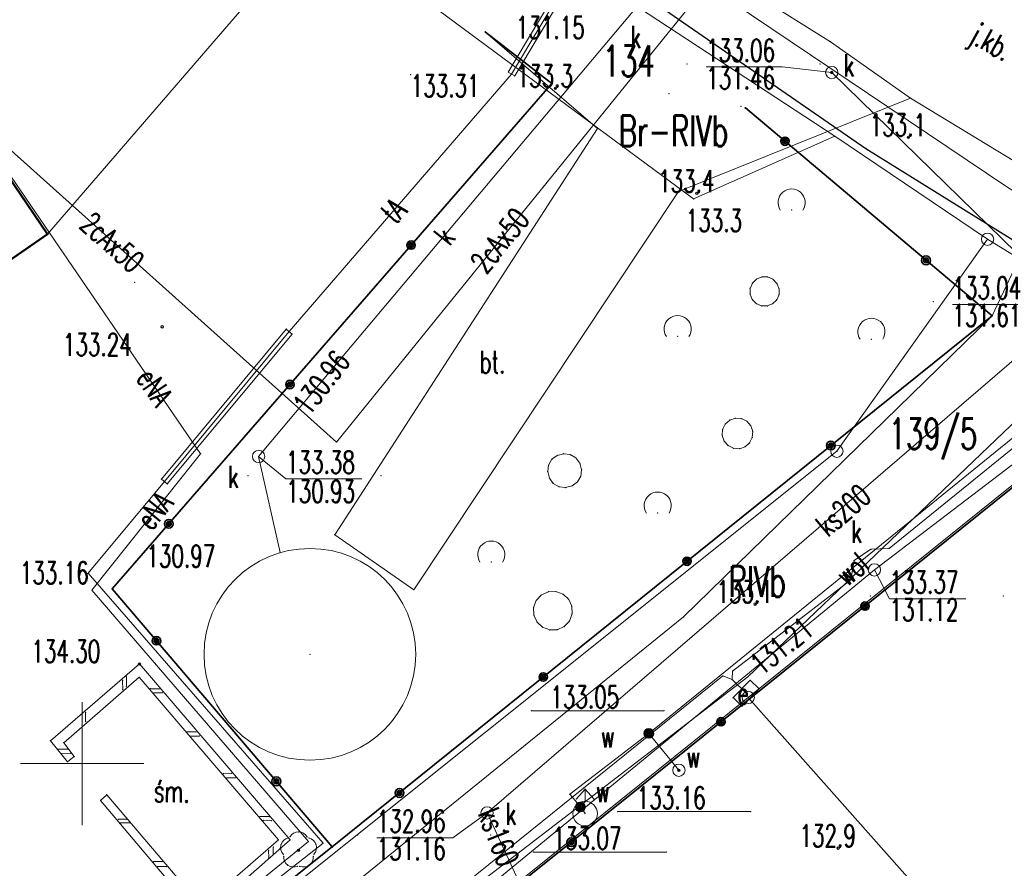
# Model space of a CAD drawing. Header units: metres. Extents: x 6429983 to 6430302, y 5950841 to 5951152.
# Tile 17 of 23: x 6430197 to 6430237, y 5950946 to 5950980. Entities that reach past the tile are written whole.
import ezdxf
from ezdxf.enums import TextEntityAlignment as Align

# ---------------------------------------------------------------- set-up
doc = ezdxf.new("R2010")
doc.units = ezdxf.units.M
doc.layers.get('0').update_dxf_attribs({"linetype": 'CONTINUOUS', "lineweight": 18})
for name, color, linetype, lineweight in [('BDOT500-BU-IB-02_01-', 7, 'CONTINUOUS', 18), ('BDOT500-KT-CR01-', 7, 'CONTINUOUS', 18), ('BDOT500-KT-OK05_01-', 7, 'CONTINUOUS', 35), ('BDOT500-OB-OP-02-01-', 96, 'CONTINUOUS', 18), ('BDOT500-RT-PW01-', 7, 'CONTINUOUS', 18), ('EGIB-BU-BS-', 7, 'CONTINUOUS', 50), ('EGIB-D03-', 7, 'CONTINUOUS', 18), ('EGIB-KL-BR-RIVB-', 96, 'CONTINUOUS', 18), ('EGIB-KL-DR-', 96, 'CONTINUOUS', 18), ('EGIB-KL-R-RIVB-', 96, 'CONTINUOUS', 18), ('GESUT-SU-PC-', 212, 'CONTINUOUS', 18), ('GESUT-SU-PE-03-', 1, 'CONTINUOUS', 18), ('GESUT-SU-PE-04-', 1, 'CONTINUOUS', 18), ('GESUT-SU-PE-OP03_13-', 1, 'CONTINUOUS', 18), ('GESUT-SU-PE-US17_02-', 1, 'CONTINUOUS', 18), ('GESUT-SU-PK-01-', 36, 'CONTINUOUS', 18), ('GESUT-SU-PK-05-', 36, 'CONTINUOUS', 18), ('GESUT-SU-PK-PS01_05-', 36, 'CONTINUOUS', 18), ('GESUT-SU-PK-US05-', 36, 'CONTINUOUS', 18), ('GESUT-SU-PK-US15_05-', 36, 'CONTINUOUS', 18), ('GESUT-SU-PK-US22_01-', 36, 'CONTINUOUS', 18), ('GESUT-SU-PT-01-', 30, 'CONTINUOUS', 18), ('GESUT-SU-PT-OP03_17-', 30, 'CONTINUOUS', 18), ('GESUT-SU-PW-01-', 5, 'CONTINUOUS', 18), ('GESUT-SU-PW-PS01_08-', 5, 'CONTINUOUS', 18), ('GESUT-SU-PW-US02-', 5, 'CONTINUOUS', 18), ('GESUT-SU-PW-US15_08-', 5, 'CONTINUOUS', 18), ('GESUT-SU-PW-US25-', 5, 'CONTINUOUS', 18), ('GESUT-SUP-EP-01-', 1, 'CONTINUOUS', 25), ('k1_obiekt', 7, 'CONTINUOUS', 18), ('KR_ObiektKarto', 7, 'CONTINUOUS', 18), ('siatka', 7, 'CONTINUOUS', 18), ('wypelnienie skarpy', 7, 'CONTINUOUS', 18)]:
    doc.layers.add(name, color=color, linetype=linetype, lineweight=lineweight)
doc.styles.get("Standard").update_dxf_attribs({"font": 'simplex.shx'})

# ---------------------------------------------------------------- blocks, each defined once
blk = doc.blocks.new('PTTL02_1')
at = {"color": 0, "linetype": 'Continuous', "lineweight": 18}
blk.add_arc((0, 0.6), 1.104, 326.30993, 213.69007, dxfattribs=at)

msp = doc.modelspace()

# ---------------------------------------------------------------- linework, layer by layer
for p in [(6430213.344, 5950977.979), (6430223.836, 5950977.216), (6430226.769, 5950976.692), (6430227.61, 5950969.77), (6430227.844, 5950969.767), (6430202.132, 5950969.543), (6430227.133, 5950969.304), (6430227.225, 5950969.519), (6430227.393, 5950969.683), (6430228.059, 5950969.675), (6430228.223, 5950969.507), (6430227.13, 5950969.07), (6430228.307, 5950969.056), (6430228.31, 5950969.29), (6430227.217, 5950968.853), (6430227.381, 5950968.685), (6430227.596, 5950968.593), (6430227.83, 5950968.59), (6430228.047, 5950968.677), (6430228.215, 5950968.841), (6430226.125, 5950963.792), (6430226.309, 5950963.952), (6430226.54, 5950964.03), (6430226.783, 5950964.013), (6430227.002, 5950963.905), (6430227.162, 5950963.721), (6430226, 5950963.33), (6430226.017, 5950963.573), (6430227.24, 5950963.49), (6430226.078, 5950963.099), (6430226.238, 5950962.915), (6430227.115, 5950963.028), (6430227.223, 5950963.247), (6430219.299, 5950962.522), (6430219.56, 5950962.59), (6430219.827, 5950962.553), (6430226.457, 5950962.807), (6430226.7, 5950962.79), (6430226.931, 5950962.868), (6430218.947, 5950962.127), (6430219.084, 5950962.36), (6430220.06, 5950962.416), (6430220.222, 5950962.201), (6430218.91, 5950961.86), (6430220.29, 5950961.94), (6430218.978, 5950961.599), (6430219.14, 5950961.384), (6430220.116, 5950961.44), (6430220.253, 5950961.673), (6430219.373, 5950961.247), (6430219.64, 5950961.21), (6430219.901, 5950961.278), (6430218.94, 5950956.98), (6430219.248, 5950956.99), (6430218.448, 5950956.627), (6430218.659, 5950956.853), (6430219.537, 5950956.882), (6430219.763, 5950956.671), (6430218.34, 5950956.338), (6430219.89, 5950956.39), (6430218.35, 5950956.03), (6430218.477, 5950955.749), (6430219.792, 5950955.793), (6430219.9, 5950956.082), (6430218.703, 5950955.538), (6430218.992, 5950955.43), (6430219.3, 5950955.44), (6430219.581, 5950955.567)]:
    msp.add_point(p)
at = {"layer": 'BDOT500-BU-IB-02_01-', "linetype": 'Continuous', "lineweight": 18, "flags": 128}
for points in [[(6430199.41, 5950950.08), (6430198.71, 5950950.93), (6430202.33, 5950954.05), (6430208.45, 5950946.9), (6430204.81, 5950943.7), (6430200.75, 5950948.51), (6430201, 5950948.74), (6430204.86, 5950944.2), (6430207.97, 5950946.91), (6430202.32, 5950953.51), (6430199.25, 5950950.85), (6430199.68, 5950950.29), (6430199.41, 5950950.08)], [(6430201.64, 5950953.38), (6430201.65, 5950953)], [(6430201.8, 5950953.53), (6430201.8, 5950953.14)], [(6430203.17, 5950953.04), (6430202.77, 5950953.04)], [(6430203.26, 5950952.88), (6430202.9, 5950952.87)], [(6430200, 5950951.97), (6430200, 5950951.57)], [(6430200.14, 5950952.08), (6430200.14, 5950951.7)], [(6430204.62, 5950951.29), (6430204.25, 5950951.29)], [(6430204.41, 5950951.11), (6430204.76, 5950951.12)], [(6430199.41, 5950950.59), (6430198.99, 5950950.59)], [(6430199.54, 5950950.42), (6430199.16, 5950950.4)], [(6430205.74, 5950949.6), (6430206.08, 5950949.61)], [(6430206.25, 5950949.43), (6430205.87, 5950949.42)], [(6430201.82, 5950947.74), (6430201.47, 5950947.74)], [(6430207.22, 5950947.85), (6430207.6, 5950947.85)], [(6430207.68, 5950947.68), (6430207.36, 5950947.7)], [(6430201.93, 5950947.6), (6430201.56, 5950947.59)], [(6430207.76, 5950946.62), (6430207.76, 5950946.32)], [(6430207.57, 5950946.48), (6430207.58, 5950946.17)], [(6430203.25, 5950946.02), (6430202.9, 5950946.02)], [(6430203.42, 5950945.82), (6430203.06, 5950945.82)]]:
    msp.add_lwpolyline(points, dxfattribs=at)
at = {"layer": 'BDOT500-BU-IB-02_01-'}
for p in [(6430202.33, 5950954.05), (6430201.64, 5950953.38), (6430201.8, 5950953.53), (6430202.32, 5950953.51), (6430201.65, 5950953), (6430201.8, 5950953.14), (6430202.77, 5950953.04), (6430203.17, 5950953.04), (6430202.9, 5950952.87), (6430203.26, 5950952.88), (6430200, 5950951.97), (6430200.14, 5950952.08), (6430200.14, 5950951.7), (6430200, 5950951.57), (6430198.71, 5950950.93), (6430204.25, 5950951.29), (6430204.41, 5950951.11), (6430204.62, 5950951.29), (6430204.76, 5950951.12), (6430198.99, 5950950.59), (6430199.25, 5950950.85), (6430199.41, 5950950.59), (6430199.16, 5950950.4), (6430199.54, 5950950.42), (6430199.68, 5950950.29), (6430199.41, 5950950.08), (6430199.41, 5950950.08), (6430205.74, 5950949.6), (6430205.87, 5950949.42), (6430206.08, 5950949.61), (6430206.25, 5950949.43), (6430200.75, 5950948.51), (6430201, 5950948.74), (6430201.47, 5950947.74), (6430201.82, 5950947.74), (6430207.22, 5950947.85), (6430207.36, 5950947.7), (6430207.6, 5950947.85), (6430201.56, 5950947.59), (6430201.93, 5950947.6), (6430207.68, 5950947.68), (6430207.97, 5950946.91), (6430208.45, 5950946.9), (6430207.76, 5950946.62), (6430207.57, 5950946.48), (6430207.58, 5950946.17), (6430207.76, 5950946.32), (6430202.9, 5950946.02), (6430203.06, 5950945.82), (6430203.25, 5950946.02), (6430203.42, 5950945.82)]:
    msp.add_point(p, dxfattribs=at)
at = {"layer": 'BDOT500-KT-CR01-', "lineweight": 18, "flags": 128}
for points in [[(6430209.74, 5950984.42), (6430198.59, 5950971.51)], [(6430227.33, 5950981.25), (6430230.4, 5950979.32), (6430233.65, 5950977.03), (6430239.47, 5950973.5), (6430245.16, 5950970.22), (6430268.25, 5950955.74), (6430278.073, 5950949.266)], [(6430233.65, 5950977.03), (6430224.23, 5950973.24), (6430213.47, 5950957.06), (6430210.26, 5950959.3), (6430220.93, 5950975.8), (6430216.38, 5950979.71)], [(6430207.57, 5950938.58), (6430205.65, 5950940.75), (6430224.43, 5950955.96), (6430236.96, 5950968.19), (6430239.47, 5950973.5), (6430245.16, 5950970.22), (6430239.57, 5950965.49), (6430227.04, 5950953.52)], [(6430227.04, 5950953.52), (6430207.57, 5950938.58)]]:
    msp.add_lwpolyline(points, dxfattribs=at)
at = {"layer": 'BDOT500-KT-CR01-'}
for p in [(6430216.38, 5950979.71), (6430230.4, 5950979.32), (6430233.65, 5950977.03), (6430233.65, 5950977.03), (6430220.93, 5950975.8), (6430224.23, 5950973.24), (6430198.59, 5950971.51), (6430236.96, 5950968.19), (6430210.26, 5950959.3), (6430213.47, 5950957.06), (6430224.43, 5950955.96), (6430227.04, 5950953.52), (6430227.04, 5950953.52)]:
    msp.add_point(p, dxfattribs=at)
at = {"layer": 'BDOT500-KT-OK05_01-', "linetype": 'Continuous', "lineweight": 35, "flags": 128}
for points in [[(6430210.16, 5950946.62), (6430201.22, 5950957.1), (6430219.08, 5950977.63), (6430216.38, 5950979.71)], [(6430147.02, 5950896.73), (6430170.17, 5950915.3), (6430196.91, 5950936.05), (6430210.16, 5950946.62), (6430236.96, 5950968.19), (6430226.94, 5950976.63)], [(6430240.89, 5950962.21), (6430240.37, 5950963.29), (6430222.6, 5950949), (6430203.6, 5950933.77), (6430206.91, 5950929.41), (6430206.71, 5950929.27)]]:
    msp.add_lwpolyline(points, dxfattribs=at)
at = {"layer": 'BDOT500-KT-OK05_01-', "lineweight": 35}
for centre, radius in [((6430228.55, 5950975.28), 0.17), ((6430228.55, 5950975.28), 0.1), ((6430228.55, 5950975.28), 0.05), ((6430213.36, 5950971.06), 0.17), ((6430213.36, 5950971.06), 0.1), ((6430213.36, 5950971.06), 0.05), ((6430234.28, 5950970.44), 0.18), ((6430234.28, 5950970.44), 0.1), ((6430234.28, 5950970.44), 0.05), ((6430208.44, 5950965.4), 0.17), ((6430208.44, 5950965.4), 0.1), ((6430208.44, 5950965.4), 0.05), ((6430230.41, 5950962.92), 0.18), ((6430230.41, 5950962.92), 0.1), ((6430230.41, 5950962.92), 0.05), ((6430203.52, 5950959.74), 0.18), ((6430203.52, 5950959.74), 0.1), ((6430203.52, 5950959.74), 0.05), ((6430224.57, 5950958.22), 0.17), ((6430224.57, 5950958.22), 0.1), ((6430224.57, 5950958.22), 0.05), ((6430231.8, 5950956.4), 0.17), ((6430231.8, 5950956.4), 0.1), ((6430231.8, 5950956.4), 0.05), ((6430203.02, 5950954.99), 0.17), ((6430203.02, 5950954.99), 0.1), ((6430203.02, 5950954.99), 0.05), ((6430218.73, 5950953.52), 0.17), ((6430218.73, 5950953.52), 0.1), ((6430218.73, 5950953.52), 0.05), ((6430225.95, 5950951.7), 0.17), ((6430225.95, 5950951.7), 0.1), ((6430225.95, 5950951.7), 0.05), ((6430207.89, 5950949.28), 0.18), ((6430207.89, 5950949.28), 0.1), ((6430207.89, 5950949.28), 0.05), ((6430212.89, 5950948.81), 0.18), ((6430212.89, 5950948.81), 0.1), ((6430212.89, 5950948.81), 0.05), ((6430219.87, 5950946.81), 0.18), ((6430219.87, 5950946.81), 0.1), ((6430219.87, 5950946.81), 0.05)]:
    msp.add_circle(centre, radius, dxfattribs=at)
at = {"layer": 'BDOT500-KT-OK05_01-'}
for p in [(6430216.38, 5950979.71), (6430219.08, 5950977.63), (6430226.94, 5950976.63), (6430228.55, 5950975.28), (6430228.55, 5950975.28), (6430228.55, 5950975.28), (6430213.36, 5950971.06), (6430213.36, 5950971.06), (6430213.36, 5950971.06), (6430234.28, 5950970.44), (6430234.28, 5950970.44), (6430234.28, 5950970.44), (6430236.96, 5950968.19), (6430208.44, 5950965.4), (6430208.44, 5950965.4), (6430208.44, 5950965.4), (6430230.41, 5950962.92), (6430230.41, 5950962.92), (6430230.41, 5950962.92), (6430203.52, 5950959.74), (6430203.52, 5950959.74), (6430203.52, 5950959.74), (6430224.57, 5950958.22), (6430224.57, 5950958.22), (6430224.57, 5950958.22), (6430201.22, 5950957.1), (6430231.8, 5950956.4), (6430231.8, 5950956.4), (6430231.8, 5950956.4), (6430203.02, 5950954.99), (6430203.02, 5950954.99), (6430203.02, 5950954.99), (6430218.73, 5950953.52), (6430218.73, 5950953.52), (6430218.73, 5950953.52), (6430225.95, 5950951.7), (6430225.95, 5950951.7), (6430225.95, 5950951.7), (6430207.89, 5950949.28), (6430207.89, 5950949.28), (6430207.89, 5950949.28), (6430222.6, 5950949), (6430212.89, 5950948.81), (6430212.89, 5950948.81), (6430212.89, 5950948.81), (6430210.16, 5950946.62), (6430210.16, 5950946.62), (6430219.87, 5950946.81), (6430219.87, 5950946.81), (6430219.87, 5950946.81)]:
    msp.add_point(p, dxfattribs=at)
at = {"layer": 'BDOT500-OB-OP-02-01-', "lineweight": 18}
for radius in [0.05, 0.03]:
    msp.add_circle((6430208.79, 5950946.48), radius, dxfattribs=at)
for centre, start, end in [((6430208.46, 5950946.59), 102, 223), ((6430208.79, 5950946.83), 29, 150), ((6430209.12, 5950946.59), 318, 77), ((6430208.59, 5950946.2), 175, 293), ((6430208.99, 5950946.2), 247, 6)]:
    msp.add_arc(centre, 0.4, start, end, dxfattribs=at)
at = {"layer": 'BDOT500-OB-OP-02-01-'}
for p in [(6430208.377, 5950946.981), (6430208.444, 5950947.03), (6430208.793, 5950947.23), (6430209.14, 5950947.024), (6430209.21, 5950946.98), (6430208.079, 5950946.71), (6430209.501, 5950946.71), (6430208.167, 5950946.317), (6430208.192, 5950946.235), (6430208.79, 5950946.48), (6430208.79, 5950946.48), (6430209.388, 5950946.242), (6430209.417, 5950946.322), (6430208.355, 5950945.876), (6430208.746, 5950945.832), (6430208.834, 5950945.832), (6430209.228, 5950945.878)]:
    msp.add_point(p, dxfattribs=at)
at = {"layer": 'BDOT500-RT-PW01-', "lineweight": 18}
for centre in [(6430219.22, 5950977.43), (6430233.56, 5950975.44), (6430224.97, 5950973.16), (6430203.25, 5950967.74), (6430236.69, 5950967.94), (6430227.34, 5950956.48), (6430202.33, 5950954.05), (6430230.71, 5950946.57)]:
    msp.add_circle(centre, 0.05, dxfattribs=at)
at = {"layer": 'BDOT500-RT-PW01-'}
for p in [(6430219.22, 5950977.43), (6430233.56, 5950975.44), (6430224.97, 5950973.16), (6430203.25, 5950967.74), (6430236.69, 5950967.94), (6430227.34, 5950956.48), (6430202.33, 5950954.05), (6430230.71, 5950946.57)]:
    msp.add_point(p, dxfattribs=at)
at = {"layer": 'EGIB-BU-BS-', "linetype": 'Continuous', "lineweight": 50, "flags": 128}
msp.add_lwpolyline([(6430181.85, 5950959.92), (6430164.56, 5950984.97), (6430181.54, 5950996.64), (6430198.59, 5950971.51)], close=True, dxfattribs=at)
at = {"layer": 'EGIB-BU-BS-'}
msp.add_point((6430198.59, 5950971.51), dxfattribs=at)
at = {"layer": 'EGIB-D03-', "linetype": 'Continuous', "lineweight": 18, "flags": 128}
msp.add_lwpolyline([(6430276.065, 5950947.142), (6430267.44, 5950952.44), (6430258.89, 5950957.7), (6430247.2, 5950964.89), (6430236.78, 5950971.3), (6430230.57, 5950975.48), (6430218.99, 5950983.1), (6430198.5, 5950998.82), (6430186.81, 5951007.51), (6430140.63, 5951050.42), (6430189.65, 5951077.09), (6430178.19, 5951055.25), (6430178.51, 5951040.17), (6430182.15, 5951033.07), (6430184.31, 5951028.33), (6430192.97, 5951019.24), (6430198.29, 5951014.83), (6430211.56, 5951003.39), (6430219.04, 5950998.5), (6430268.89, 5950965.8), (6430277.56, 5950960.84), (6430284.713, 5950956.292)], dxfattribs=at)
for points in [[(6430140.63, 5951050.42), (6430186.81, 5951007.51), (6430198.5, 5950998.82), (6430195.09, 5950994.94), (6430224.84, 5950972.94), (6430230.57, 5950975.48), (6430236.78, 5950971.3), (6430230.66, 5950962.69), (6430173.63, 5950917.1), (6430152.54, 5950900.58), (6430136.47, 5950888.51), (6430113.43, 5950935.96), (6430100.43, 5950962.72), (6430089.8, 5950957.42), (6430080.04, 5950972.84), (6430066.15, 5950994.81), (6430109.39, 5951026.78)], [(6430230.57, 5950975.48), (6430224.84, 5950972.94), (6430195.09, 5950994.94), (6430198.5, 5950998.82), (6430218.99, 5950983.1)], [(6430247.2, 5950964.89), (6430240.46, 5950963.46), (6430227.06, 5950952.69), (6430203.47, 5950933.73), (6430181.82, 5950916.33), (6430182.32, 5950911.85), (6430180.08, 5950909.85), (6430173.63, 5950917.1), (6430230.66, 5950962.69), (6430236.78, 5950971.3)], [(6430227.06, 5950952.69), (6430240.46, 5950963.46), (6430247.2, 5950964.89), (6430258.89, 5950957.7), (6430267.44, 5950952.44), (6430262.89, 5950944.69), (6430246.88, 5950930.34)], [(6430203.47, 5950933.73), (6430227.06, 5950952.69), (6430246.88, 5950930.34), (6430224.12, 5950910.02)]]:
    msp.add_lwpolyline(points, close=True, dxfattribs=at)
at = {"layer": 'EGIB-D03-', "lineweight": 18}
for centre in [(6430236.78, 5950971.3), (6430236.78, 5950971.3), (6430236.78, 5950971.3), (6430230.66, 5950962.69), (6430230.66, 5950962.69), (6430227.06, 5950952.69), (6430227.06, 5950952.69), (6430227.06, 5950952.69)]:
    msp.add_circle(centre, 0.25, dxfattribs=at)
at = {"layer": 'EGIB-D03-'}
for p in [(6430230.57, 5950975.48), (6430230.57, 5950975.48), (6430230.57, 5950975.48), (6430230.57, 5950975.48), (6430230.57, 5950975.48), (6430230.57, 5950975.48), (6430224.84, 5950972.94), (6430224.84, 5950972.94), (6430224.84, 5950972.94), (6430224.84, 5950972.94), (6430236.78, 5950971.3), (6430236.78, 5950971.3), (6430236.78, 5950971.3), (6430236.78, 5950971.3), (6430236.78, 5950971.3), (6430236.78, 5950971.3), (6430230.66, 5950962.69), (6430230.66, 5950962.69), (6430230.66, 5950962.69), (6430230.66, 5950962.69), (6430227.06, 5950952.69), (6430227.06, 5950952.69), (6430227.06, 5950952.69), (6430227.06, 5950952.69), (6430227.06, 5950952.69), (6430227.06, 5950952.69)]:
    msp.add_point(p, dxfattribs=at)
at = {"layer": 'EGIB-KL-BR-RIVB-', "lineweight": 18, "flags": 128}
for points in [[(6430124.17, 5951005.03), (6430142.9, 5951022.68), (6430126.59, 5951039.8), (6430140.63, 5951050.42), (6430153.92, 5951038.07), (6430186.81, 5951007.51), (6430198.5, 5950998.82), (6430195.09, 5950994.94), (6430224.84, 5950972.94), (6430230.57, 5950975.48), (6430236.78, 5950971.3), (6430230.66, 5950962.69), (6430173.63, 5950917.1), (6430152.54, 5950900.58), (6430136.47, 5950888.51), (6430113.43, 5950935.96), (6430100.43, 5950962.72), (6430089.8, 5950957.42), (6430081.6, 5950970.38), (6430119.07, 5950997.19)], [(6430218.99, 5950983.1), (6430230.57, 5950975.48), (6430224.84, 5950972.94), (6430195.09, 5950994.94), (6430198.5, 5950998.82)]]:
    msp.add_lwpolyline(points, close=True, dxfattribs=at)
at = {"layer": 'EGIB-KL-BR-RIVB-'}
for p in [(6430230.57, 5950975.48), (6430230.57, 5950975.48), (6430224.84, 5950972.94), (6430224.84, 5950972.94), (6430236.78, 5950971.3), (6430230.66, 5950962.69)]:
    msp.add_point(p, dxfattribs=at)
at = {"layer": 'EGIB-KL-DR-', "lineweight": 18, "flags": 128}
msp.add_lwpolyline([(6430276.065, 5950947.142), (6430267.44, 5950952.44), (6430258.89, 5950957.7), (6430247.2, 5950964.89), (6430236.78, 5950971.3), (6430230.57, 5950975.48), (6430218.99, 5950983.1), (6430198.5, 5950998.82), (6430186.81, 5951007.51), (6430153.92, 5951038.07), (6430140.63, 5951050.42), (6430189.65, 5951077.09), (6430178.19, 5951055.25), (6430178.51, 5951040.17), (6430182.15, 5951033.07), (6430184.31, 5951028.33), (6430192.97, 5951019.24), (6430198.29, 5951014.83), (6430211.56, 5951003.39), (6430219.04, 5950998.5), (6430268.89, 5950965.8), (6430277.56, 5950960.84), (6430284.713, 5950956.292)], dxfattribs=at)
at = {"layer": 'EGIB-KL-DR-'}
for p in [(6430230.57, 5950975.48), (6430236.78, 5950971.3)]:
    msp.add_point(p, dxfattribs=at)
at = {"layer": 'EGIB-KL-R-RIVB-', "lineweight": 18, "flags": 128}
for points in [[(6430230.66, 5950962.69), (6430236.78, 5950971.3), (6430247.2, 5950964.89), (6430240.46, 5950963.46), (6430227.06, 5950952.69), (6430203.47, 5950933.73), (6430181.82, 5950916.33), (6430182.32, 5950911.85), (6430180.08, 5950909.85), (6430173.63, 5950917.1)], [(6430258.89, 5950957.7), (6430267.44, 5950952.44), (6430262.89, 5950944.69), (6430246.88, 5950930.34), (6430227.06, 5950952.69), (6430240.46, 5950963.46), (6430247.2, 5950964.89)], [(6430224.12, 5950910.02), (6430203.47, 5950933.73), (6430227.06, 5950952.69), (6430246.88, 5950930.34)]]:
    msp.add_lwpolyline(points, close=True, dxfattribs=at)
at = {"layer": 'EGIB-KL-R-RIVB-'}
for p in [(6430236.78, 5950971.3), (6430230.66, 5950962.69), (6430227.06, 5950952.69), (6430227.06, 5950952.69), (6430227.06, 5950952.69)]:
    msp.add_point(p, dxfattribs=at)
at = {"layer": 'GESUT-SU-PC-', "linetype": 'Continuous', "lineweight": 18, "flags": 128}
msp.add_lwpolyline([(6430195.27, 5950976.54), (6430210.33, 5950963.06), (6430240.23, 5950999.96)], dxfattribs=at)
at = {"layer": 'GESUT-SU-PC-'}
msp.add_point((6430210.33, 5950963.06), dxfattribs=at)
at = {"layer": 'GESUT-SU-PE-03-', "linetype": 'Continuous', "lineweight": 18, "flags": 128}
msp.add_lwpolyline([(6430277.169, 5950948.31), (6430268.7, 5950953.83), (6430247.29, 5950967.17), (6430237.52, 5950973.46), (6430217.64, 5950986.83), (6430213.9, 5950990.59), (6430213.72, 5950991.22), (6430213.76, 5950992.07), (6430237.72, 5951022.59), (6430244.39, 5951031.11), (6430252.602, 5951036.38)], dxfattribs=at)
at = {"layer": 'GESUT-SU-PE-04-', "linetype": 'Continuous', "lineweight": 18, "flags": 128}
for points in [[(6430189.37, 5950985.18), (6430198.67, 5950971.56), (6430204.81, 5950962.59), (6430200.4, 5950957.05), (6430209.19, 5950946.84), (6430198.32, 5950937.98), (6430186.33, 5950928.96), (6430167.59, 5950914.43), (6430162.6, 5950918.72), (6430162.15, 5950919.31), (6430161.91, 5950919.43)], [(6430252.13, 5950974.69), (6430251.62, 5950973.86), (6430245.83, 5950965.19), (6430240.8, 5950963.97), (6430238.94, 5950963.73), (6430232.78, 5950958.74), (6430232.04, 5950958.71), (6430231.36, 5950958.25), (6430231.22, 5950957.47), (6430226.42, 5950953.75), (6430226.4, 5950953.42), (6430226.97, 5950952.86)], [(6430226.97, 5950952.86), (6430226.4, 5950953.42), (6430226.03, 5950953.56), (6430208.69, 5950939.59), (6430191.22, 5950925.71), (6430190.81, 5950924.16), (6430181.32, 5950916.45), (6430181.8, 5950912), (6430179.94, 5950910.32)]]:
    msp.add_lwpolyline(points, dxfattribs=at)
at = {"layer": 'GESUT-SU-PE-04-'}
for p in [(6430198.67, 5950971.56), (6430204.81, 5950962.59), (6430232.04, 5950958.71), (6430232.78, 5950958.74), (6430231.36, 5950958.25), (6430231.22, 5950957.47), (6430200.4, 5950957.05), (6430226.42, 5950953.75), (6430226.03, 5950953.56), (6430226.4, 5950953.42), (6430226.4, 5950953.42), (6430226.97, 5950952.86), (6430226.97, 5950952.86), (6430209.19, 5950946.84)]:
    msp.add_point(p, dxfattribs=at)
at = {"layer": 'GESUT-SU-PE-OP03_13-', "linetype": 'Continuous', "lineweight": 18, "flags": 128}
msp.add_lwpolyline([(6430226.4, 5950953.42), (6430226.97, 5950952.86)], dxfattribs=at)
at = {"layer": 'GESUT-SU-PE-OP03_13-'}
for p in [(6430226.4, 5950953.42), (6430226.97, 5950952.86)]:
    msp.add_point(p, dxfattribs=at)
at = {"layer": 'GESUT-SU-PE-US17_02-', "linetype": 'Continuous', "lineweight": 18, "flags": 128}
for points in [[(6430226.44, 5950952.68), (6430227.14, 5950953.39)], [(6430227.14, 5950953.39), (6430227.5, 5950953.04)], [(6430226.8, 5950952.33), (6430227.5, 5950953.04)], [(6430226.8, 5950952.33), (6430226.44, 5950952.68)]]:
    msp.add_lwpolyline(points, dxfattribs=at)
at = {"layer": 'GESUT-SU-PE-US17_02-'}
for p in [(6430227.14, 5950953.39), (6430227.14, 5950953.39), (6430227.5, 5950953.04), (6430227.5, 5950953.04), (6430226.44, 5950952.68), (6430226.44, 5950952.68), (6430226.8, 5950952.33), (6430226.8, 5950952.33)]:
    msp.add_point(p, dxfattribs=at)
at = {"layer": 'GESUT-SU-PK-01-', "linetype": 'Continuous', "lineweight": 18, "flags": 128}
msp.add_lwpolyline([(6430127.76, 5950885.73), (6430151.65, 5950903.53), (6430163.59, 5950904.25), (6430182.24, 5950918.48), (6430202.05, 5950933.12), (6430232.18, 5950957.87), (6430259.24, 5950978.5), (6430275.92, 5950976.12), (6430284.54, 5950971.88), (6430285.702, 5950973.461)], dxfattribs=at)
at = {"layer": 'GESUT-SU-PK-01-', "linetype": 'Continuous', "lineweight": 13, "flags": 128}
for points in [[(6430235.348, 5950968.645), (6430238.442, 5950968.645), (6430240.27, 5950968.49)], [(6430211.367, 5950961.565), (6430208.28, 5950961.565), (6430207.17, 5950962.48)], [(6430235.892, 5950956.695), (6430232.798, 5950956.695), (6430232.18, 5950957.87)]]:
    msp.add_lwpolyline(points, dxfattribs=at)
at = {"layer": 'GESUT-SU-PK-01-'}
msp.add_point((6430232.18, 5950957.87), dxfattribs=at)
at = {"layer": 'GESUT-SU-PK-05-', "linetype": 'Continuous', "lineweight": 18, "flags": 128}
for points in [[(6430222.38, 5950980.56), (6430207.17, 5950962.48), (6430208.04, 5950958.57)], [(6430216.45, 5950948), (6430240.27, 5950968.49), (6430230.45, 5950978.07)], [(6430217.81, 5950945.07), (6430216.45, 5950948)]]:
    msp.add_lwpolyline(points, dxfattribs=at)
at = {"layer": 'GESUT-SU-PK-05-', "lineweight": 18}
msp.add_circle((6430209.25, 5950954.44), 4.3, dxfattribs=at)
at = {"layer": 'GESUT-SU-PK-05-'}
for p in [(6430230.45, 5950978.07), (6430207.17, 5950962.48), (6430208.04, 5950958.57), (6430209.25, 5950954.44), (6430216.45, 5950948), (6430216.45, 5950948)]:
    msp.add_point(p, dxfattribs=at)
at = {"layer": 'GESUT-SU-PK-PS01_05-', "linetype": 'Continuous', "lineweight": 13, "flags": 128}
for points in [[(6430225.348, 5950978.295), (6430228.442, 5950978.295), (6430230.45, 5950978.07)], [(6430211.968, 5950946.985), (6430215.062, 5950946.985), (6430216.45, 5950948)]]:
    msp.add_lwpolyline(points, dxfattribs=at)
at = {"layer": 'GESUT-SU-PK-PS01_05-', "lineweight": 18}
for centre, radius in [((6430230.45, 5950978.07), 0.05), ((6430230.45, 5950978.07), 0.03), ((6430216.45, 5950948), 0.05), ((6430216.45, 5950948), 0.03)]:
    msp.add_circle(centre, radius, dxfattribs=at)
at = {"layer": 'GESUT-SU-PK-PS01_05-'}
for p in [(6430224.57, 5950978.41), (6430229.97, 5950978.41), (6430230.45, 5950978.07), (6430230.45, 5950978.07), (6430234.57, 5950968.76), (6430216.45, 5950948), (6430216.45, 5950948), (6430211.19, 5950947.1), (6430216.59, 5950947.1)]:
    msp.add_point(p, dxfattribs=at)
at = {"layer": 'GESUT-SU-PK-US05-'}
for p in [(6430232.02, 5950956.81), (6430237.42, 5950956.81)]:
    msp.add_point(p, dxfattribs=at)
at = {"layer": 'GESUT-SU-PK-US15_05-', "lineweight": 18}
for centre in [(6430230.45, 5950978.07), (6430216.45, 5950948)]:
    msp.add_circle(centre, 0.25, dxfattribs=at)
at = {"layer": 'GESUT-SU-PK-US15_05-'}
for p in [(6430230.45, 5950978.07), (6430216.45, 5950948)]:
    msp.add_point(p, dxfattribs=at)
at = {"layer": 'GESUT-SU-PK-US22_01-', "lineweight": 18}
for centre in [(6430207.17, 5950962.48), (6430232.18, 5950957.87)]:
    msp.add_circle(centre, 0.25, dxfattribs=at)
at = {"layer": 'GESUT-SU-PK-US22_01-'}
for p in [(6430207.17, 5950962.48), (6430206.74, 5950961.7), (6430212.14, 5950961.7), (6430232.18, 5950957.87)]:
    msp.add_point(p, dxfattribs=at)
at = {"layer": 'GESUT-SU-PT-01-', "linetype": 'Continuous', "lineweight": 18, "flags": 128}
msp.add_lwpolyline([(6430161.74, 5950918.96), (6430162.34, 5950918.54), (6430167.67, 5950913.71), (6430209.79, 5950946.77), (6430200.24, 5950957.73), (6430203.34, 5950961.46), (6430208.41, 5950967.55), (6430217.44, 5950978.01), (6430225.98, 5950992.29), (6430219.94, 5950996.78), (6430210.97, 5951003.39), (6430209.6, 5951004.65), (6430206.66, 5951007.23), (6430183.78, 5951023.85), (6430180.49, 5951026.18), (6430178.87, 5951032.1), (6430168.18, 5951042.31), (6430156.98, 5951053.24), (6430154.39, 5951055.42)], dxfattribs=at)
at = {"layer": 'GESUT-SU-PT-01-'}
for p in [(6430217.44, 5950978.01), (6430208.41, 5950967.55), (6430203.34, 5950961.46), (6430200.24, 5950957.73), (6430209.79, 5950946.77)]:
    msp.add_point(p, dxfattribs=at)
at = {"layer": 'GESUT-SU-PT-OP03_17-', "linetype": 'Continuous', "lineweight": 18, "flags": 128}
for points in [[(6430217.31, 5950978.09), (6430225.85, 5950992.37)], [(6430217.57, 5950977.93), (6430226.11, 5950992.21)], [(6430217.31, 5950978.09), (6430217.57, 5950977.93)], [(6430203.22, 5950961.56), (6430208.29, 5950967.65)], [(6430203.46, 5950961.36), (6430208.53, 5950967.45)], [(6430208.29, 5950967.65), (6430208.53, 5950967.45)], [(6430203.22, 5950961.56), (6430203.46, 5950961.36)]]:
    msp.add_lwpolyline(points, dxfattribs=at)
at = {"layer": 'GESUT-SU-PT-OP03_17-'}
for p in [(6430217.31, 5950978.09), (6430217.31, 5950978.09), (6430217.57, 5950977.93), (6430217.57, 5950977.93), (6430208.29, 5950967.65), (6430208.29, 5950967.65), (6430208.53, 5950967.45), (6430208.53, 5950967.45), (6430203.22, 5950961.56), (6430203.22, 5950961.56), (6430203.46, 5950961.36), (6430203.46, 5950961.36)]:
    msp.add_point(p, dxfattribs=at)
at = {"layer": 'GESUT-SU-PW-01-', "linetype": 'Continuous', "lineweight": 18, "flags": 128}
for points in [[(6430252.14, 5950979.43), (6430252.03, 5950979.25), (6430243.5, 5950967.86), (6430223.02, 5950951.23), (6430224.24, 5950949.73)], [(6430223.02, 5950951.23), (6430219.81, 5950948.76), (6430220.24, 5950948.24), (6430220.43, 5950947.97)]]:
    msp.add_lwpolyline(points, dxfattribs=at)
at = {"layer": 'GESUT-SU-PW-01-'}
for p in [(6430223.02, 5950951.23), (6430223.02, 5950951.23), (6430224.24, 5950949.73), (6430219.81, 5950948.76), (6430220.24, 5950948.24), (6430220.43, 5950947.97)]:
    msp.add_point(p, dxfattribs=at)
at = {"layer": 'GESUT-SU-PW-PS01_08-', "linetype": 'Continuous', "lineweight": 18, "flags": 128}
for points in [[(6430218.24, 5950952.15), (6430223.64, 5950952.15)], [(6430221.75, 5950948.05), (6430227.15, 5950948.05)], [(6430218.33, 5950946.41), (6430223.73, 5950946.41)]]:
    msp.add_lwpolyline(points, dxfattribs=at)
at = {"layer": 'GESUT-SU-PW-PS01_08-', "lineweight": 18}
for centre, radius in [((6430223.02, 5950951.23), 0.05), ((6430223.02, 5950951.23), 0.03), ((6430224.24, 5950949.73), 0.05), ((6430224.24, 5950949.73), 0.03), ((6430220.24, 5950948.24), 0.05), ((6430220.24, 5950948.24), 0.03)]:
    msp.add_circle(centre, radius, dxfattribs=at)
at = {"layer": 'GESUT-SU-PW-PS01_08-'}
for p in [(6430218.24, 5950952.15), (6430223.64, 5950952.15), (6430223.02, 5950951.23), (6430223.02, 5950951.23), (6430224.24, 5950949.73), (6430224.24, 5950949.73), (6430220.24, 5950948.24), (6430220.24, 5950948.24), (6430221.75, 5950948.05), (6430227.15, 5950948.05), (6430218.33, 5950946.41), (6430223.73, 5950946.41)]:
    msp.add_point(p, dxfattribs=at)
at = {"layer": 'GESUT-SU-PW-US02-', "linetype": 'Continuous', "lineweight": 18, "flags": 128}
for points in [[(6430220.08, 5950948.57), (6430220.43, 5950948.97)], [(6430220.78, 5950948.57), (6430220.43, 5950948.97)], [(6430220.43, 5950948.47), (6430220.43, 5950948.97)]]:
    msp.add_lwpolyline(points, dxfattribs=at)
at = {"layer": 'GESUT-SU-PW-US02-', "lineweight": 18}
msp.add_circle((6430220.43, 5950947.97), 0.5, dxfattribs=at)
at = {"layer": 'GESUT-SU-PW-US02-'}
for p in [(6430220.43, 5950948.97), (6430220.43, 5950948.97), (6430220.43, 5950948.97), (6430220.08, 5950948.57), (6430220.78, 5950948.57), (6430220.43, 5950948.47), (6430220.43, 5950947.97)]:
    msp.add_point(p, dxfattribs=at)
at = {"layer": 'GESUT-SU-PW-US15_08-', "lineweight": 18}
msp.add_circle((6430224.24, 5950949.73), 0.25, dxfattribs=at)
at = {"layer": 'GESUT-SU-PW-US15_08-'}
msp.add_point((6430224.24, 5950949.73), dxfattribs=at)
at = {"layer": 'GESUT-SU-PW-US25-', "lineweight": 18}
for centre, radius in [((6430223.02, 5950951.23), 0.2), ((6430223.02, 5950951.23), 0.18), ((6430223.02, 5950951.23), 0.15), ((6430223.02, 5950951.23), 0.13), ((6430223.02, 5950951.23), 0.1), ((6430223.02, 5950951.23), 0.08), ((6430223.02, 5950951.23), 0.05), ((6430223.02, 5950951.23), 0.03), ((6430220.24, 5950948.24), 0.2), ((6430220.24, 5950948.24), 0.18), ((6430220.24, 5950948.24), 0.15), ((6430220.24, 5950948.24), 0.13), ((6430220.24, 5950948.24), 0.1), ((6430220.24, 5950948.24), 0.08), ((6430220.24, 5950948.24), 0.05), ((6430220.24, 5950948.24), 0.03)]:
    msp.add_circle(centre, radius, dxfattribs=at)
at = {"layer": 'GESUT-SU-PW-US25-'}
for p in [(6430223.02, 5950951.23), (6430223.02, 5950951.23), (6430223.02, 5950951.23), (6430223.02, 5950951.23), (6430223.02, 5950951.23), (6430223.02, 5950951.23), (6430223.02, 5950951.23), (6430223.02, 5950951.23), (6430220.24, 5950948.24), (6430220.24, 5950948.24), (6430220.24, 5950948.24), (6430220.24, 5950948.24), (6430220.24, 5950948.24), (6430220.24, 5950948.24), (6430220.24, 5950948.24), (6430220.24, 5950948.24)]:
    msp.add_point(p, dxfattribs=at)
at = {"layer": 'GESUT-SUP-EP-01-', "lineweight": 25, "flags": 128}
msp.add_lwpolyline([(6430196.426, 5951093.713), (6430188.29, 5951075.38), (6430179.48, 5951058.93), (6430167.99, 5951053.51), (6430155.93, 5951036.9), (6430170.79, 5951023.92), (6430186.38, 5951010.83), (6430206.27, 5950994.59), (6430207.16, 5950992.75), (6430216.08, 5950985.87), (6430231.84, 5950974.98), (6430275.55, 5950947.83), (6430276.292, 5950947.382)], dxfattribs=at)
at = {"layer": 'GESUT-SUP-EP-01-'}
msp.add_point((6430231.84, 5950974.98), dxfattribs=at)
at = {"layer": 'k1_obiekt', "linetype": 'Continuous', "lineweight": 18, "flags": 128}
for points in [[(6430228.31, 5950969.29), (6430228.307, 5950969.056), (6430228.215, 5950968.841), (6430228.047, 5950968.677), (6430227.83, 5950968.59), (6430227.596, 5950968.593), (6430227.381, 5950968.685), (6430227.217, 5950968.853), (6430227.13, 5950969.07), (6430227.133, 5950969.304), (6430227.225, 5950969.519), (6430227.393, 5950969.683), (6430227.61, 5950969.77), (6430227.844, 5950969.767), (6430228.059, 5950969.675), (6430228.223, 5950969.507)], [(6430227.24, 5950963.49), (6430227.223, 5950963.247), (6430227.115, 5950963.028), (6430226.931, 5950962.868), (6430226.7, 5950962.79), (6430226.457, 5950962.807), (6430226.238, 5950962.915), (6430226.078, 5950963.099), (6430226, 5950963.33), (6430226.017, 5950963.573), (6430226.125, 5950963.792), (6430226.309, 5950963.952), (6430226.54, 5950964.03), (6430226.783, 5950964.013), (6430227.002, 5950963.905), (6430227.162, 5950963.721)], [(6430220.29, 5950961.94), (6430220.253, 5950961.673), (6430220.116, 5950961.44), (6430219.901, 5950961.278), (6430219.64, 5950961.21), (6430219.373, 5950961.247), (6430219.14, 5950961.384), (6430218.978, 5950961.599), (6430218.91, 5950961.86), (6430218.947, 5950962.127), (6430219.084, 5950962.36), (6430219.299, 5950962.522), (6430219.56, 5950962.59), (6430219.827, 5950962.553), (6430220.06, 5950962.416), (6430220.222, 5950962.201)], [(6430219.89, 5950956.39), (6430219.9, 5950956.082), (6430219.792, 5950955.793), (6430219.581, 5950955.567), (6430219.3, 5950955.44), (6430218.992, 5950955.43), (6430218.703, 5950955.538), (6430218.477, 5950955.749), (6430218.35, 5950956.03), (6430218.34, 5950956.338), (6430218.448, 5950956.627), (6430218.659, 5950956.853), (6430218.94, 5950956.98), (6430219.248, 5950956.99), (6430219.537, 5950956.882), (6430219.763, 5950956.671)]]:
    msp.add_lwpolyline(points, close=True, dxfattribs=at)
at = {"layer": 'KR_ObiektKarto'}
for p in [(6430228.82, 5950972.49), (6430224.19, 5950967.35), (6430232.06, 5950967.24), (6430223.38, 5950960.18), (6430216.62, 5950958.19)]:
    msp.add_point(p, dxfattribs=at)
at = {"layer": 'siatka', "color": 7, "linetype": 'Continuous', "lineweight": 13, "flags": 128}
for points in [[(6430200, 5950947.5), (6430200, 5950952.5)], [(6430197.5, 5950950), (6430202.5, 5950950)]]:
    msp.add_lwpolyline(points, dxfattribs=at)

# ---------------------------------------------------------------- block references
at = {"layer": 'KR_ObiektKarto', "linetype": 'Continuous', "xscale": 0.5, "yscale": 0.5, "zscale": 0.5}
for p in [(6430228.82, 5950972.49), (6430224.19, 5950967.35), (6430232.06, 5950967.24), (6430223.38, 5950960.18), (6430216.62, 5950958.19)]:
    msp.add_blockref('PTTL02_1', p, dxfattribs=at)

# ---------------------------------------------------------------- texts
at = {"layer": 'BDOT500-BU-IB-02_01-', "lineweight": 18, "width": 0.66}
msp.add_text('śm.', height=0.9, rotation=-0.9, dxfattribs=at).set_placement((6430202.924, 5950949.346), align=Align.TOP_LEFT)
at = {"layer": 'BDOT500-KT-CR01-', "lineweight": 18, "width": 0.66}
msp.add_text('j.kb.', height=0.9, rotation=-29.3, dxfattribs=at).set_placement((6430236.426, 5950980.117), align=Align.TOP_LEFT)
msp.add_text('bt.', height=0.9, dxfattribs=at).set_placement((6430216.151, 5950966.76), align=Align.TOP_LEFT)
at = {"layer": 'BDOT500-RT-PW01-', "lineweight": 18, "width": 0.66}
for s, p in [('133.3', (6430217.647, 5950978.38)), ('133.1', (6430231.987, 5950976.39)), ('133.4', (6430223.397, 5950974.11)), ('133.3', (6430224.517, 5950972.51)), ('133.24', (6430199.218, 5950967.47)), ('133.16', (6430197.468, 5950958.2)), ('133.1', (6430225.767, 5950957.43)), ('134.30', (6430197.938, 5950955.01)), ('132.9', (6430229.137, 5950947.52))]:
    msp.add_text(s, height=0.9, dxfattribs=at).set_placement(p, align=Align.TOP_LEFT)
at = {"layer": 'EGIB-D03-', "lineweight": 25, "width": 0.66}
for s, p in [('134', (6430221.144, 5950979.165)), ('139/5', (6430232.756, 5950964.025))]:
    msp.add_text(s, height=1.25, dxfattribs=at).set_placement(p, align=Align.TOP_LEFT)
at = {"layer": 'EGIB-KL-BR-RIVB-', "lineweight": 25, "width": 0.66}
msp.add_text('Br-RIVb', height=1.25, dxfattribs=at).set_placement((6430221.795, 5950976.325), align=Align.TOP_LEFT)
at = {"layer": 'EGIB-KL-R-RIVB-', "lineweight": 25, "width": 0.66}
msp.add_text('RIVb', height=1.25, dxfattribs=at).set_placement((6430226.259, 5950958.025), align=Align.TOP_LEFT)
at = {"layer": 'GESUT-SU-PC-', "lineweight": 18, "width": 0.66}
for rotation, p in [(-41.8, (6430200.448, 5950972.464)), (50.9, (6430215.709, 5950970.415))]:
    msp.add_text('2cAx50', height=0.9, rotation=rotation, dxfattribs=at).set_placement(p, align=Align.TOP_LEFT)
at = {"layer": 'GESUT-SU-PE-04-', "lineweight": 18, "width": 0.66}
for rotation, p in [(-56.1, (6430202.911, 5950966.156)), (50.8, (6430202.119, 5950959.986))]:
    msp.add_text('eNA', height=0.9, rotation=rotation, dxfattribs=at).set_placement(p, align=Align.TOP_LEFT)
at = {"layer": 'GESUT-SU-PE-US17_02-', "lineweight": 18, "width": 0.66}
msp.add_text('e', height=0.9, dxfattribs=at).set_placement((6430226.62, 5950953.31), align=Align.TOP_LEFT)
at = {"layer": 'GESUT-SU-PK-01-', "lineweight": 18, "width": 0.66}
for s, p in [('133.04', (6430235.348, 5950969.77)), ('133.38', (6430208.28, 5950962.69)), ('k', (6430205.925, 5950962.1)), ('130.93', (6430208.29, 5950961.51)), ('k', (6430231.245, 5950959.87)), ('133.37', (6430232.798, 5950957.82)), ('131.12', (6430232.798, 5950956.7))]:
    msp.add_text(s, height=0.9, dxfattribs=at).set_placement(p, align=Align.TOP_LEFT)
msp.add_text('131.21', height=0.9, rotation=38.8, dxfattribs=at).set_placement((6430227.04, 5950954.257), align=Align.TOP_LEFT)
at = {"layer": 'GESUT-SU-PK-05-', "lineweight": 18, "width": 0.66}
for s, p in [('131.15', (6430217.618, 5950980.35)), ('k', (6430222.275, 5950979.96))]:
    msp.add_text(s, height=0.9, dxfattribs=at).set_placement(p, align=Align.TOP_LEFT)
for s, rotation, p in [('k', 51.9, (6430214.222, 5950971.55)), ('130.96', 52.3, (6430208.508, 5950964.645)), ('ks200', 40.7, (6430229.714, 5950959.858)), ('ks160', -68.5, (6430216.894, 5950948.306))]:
    msp.add_text(s, height=0.9, rotation=rotation, dxfattribs=at).set_placement(p, align=Align.TOP_LEFT)
at = {"layer": 'GESUT-SU-PK-PS01_05-', "lineweight": 18, "width": 0.66}
for s, p in [('133.06', (6430225.348, 5950979.42)), ('131.46', (6430225.348, 5950978.3)), ('131.61', (6430235.348, 5950968.65)), ('132.96', (6430211.968, 5950948.11)), ('131.16', (6430211.968, 5950946.99))]:
    msp.add_text(s, height=0.9, dxfattribs=at).set_placement(p, align=Align.TOP_LEFT)
at = {"layer": 'GESUT-SU-PK-US15_05-', "lineweight": 18, "width": 0.66}
for p in [(6430230.935, 5950978.81), (6430217.205, 5950948.41)]:
    msp.add_text('k', height=0.9, dxfattribs=at).set_placement(p, align=Align.TOP_LEFT)
at = {"layer": 'GESUT-SU-PK-US22_01-', "lineweight": 18, "width": 0.66}
msp.add_text('130.97', height=0.9, dxfattribs=at).set_placement((6430202.608, 5950958.88), align=Align.TOP_LEFT)
at = {"layer": 'GESUT-SU-PT-01-', "lineweight": 18, "width": 0.66}
msp.add_text('tA', height=0.9, rotation=46.4, dxfattribs=at).set_placement((6430212.065, 5950972.48), align=Align.TOP_LEFT)
at = {"layer": 'GESUT-SU-PW-01-', "lineweight": 18, "width": 0.66}
msp.add_text('woI', height=0.9, rotation=40, dxfattribs=at).set_placement((6430230.502, 5950957.845), align=Align.TOP_LEFT)
at = {"layer": 'GESUT-SU-PW-PS01_08-', "lineweight": 18, "width": 0.66}
for s, p in [('133.05', (6430219.018, 5950953.16)), ('133.16', (6430222.528, 5950949.06)), ('133.07', (6430219.108, 5950947.42))]:
    msp.add_text(s, height=0.9, dxfattribs=at).set_placement(p, align=Align.TOP_LEFT)
at = {"layer": 'GESUT-SU-PW-US15_08-', "lineweight": 18, "width": 0.66}
msp.add_text('w', height=0.9, dxfattribs=at).set_placement((6430224.556, 5950950.74), align=Align.TOP_LEFT)
at = {"layer": 'GESUT-SU-PW-US25-', "lineweight": 18, "width": 0.66}
for p in [(6430221.076, 5950951.56), (6430220.876, 5950949.34)]:
    msp.add_text('w', height=0.9, dxfattribs=at).set_placement(p, align=Align.TOP_LEFT)
at = {"layer": 'wypelnienie skarpy', "lineweight": 18, "width": 0.66}
msp.add_text('133.31', height=0.9, dxfattribs=at).set_placement((6430213.344, 5950977.979), align=Align.TOP_LEFT)

doc.saveas('drawing.dxf')
